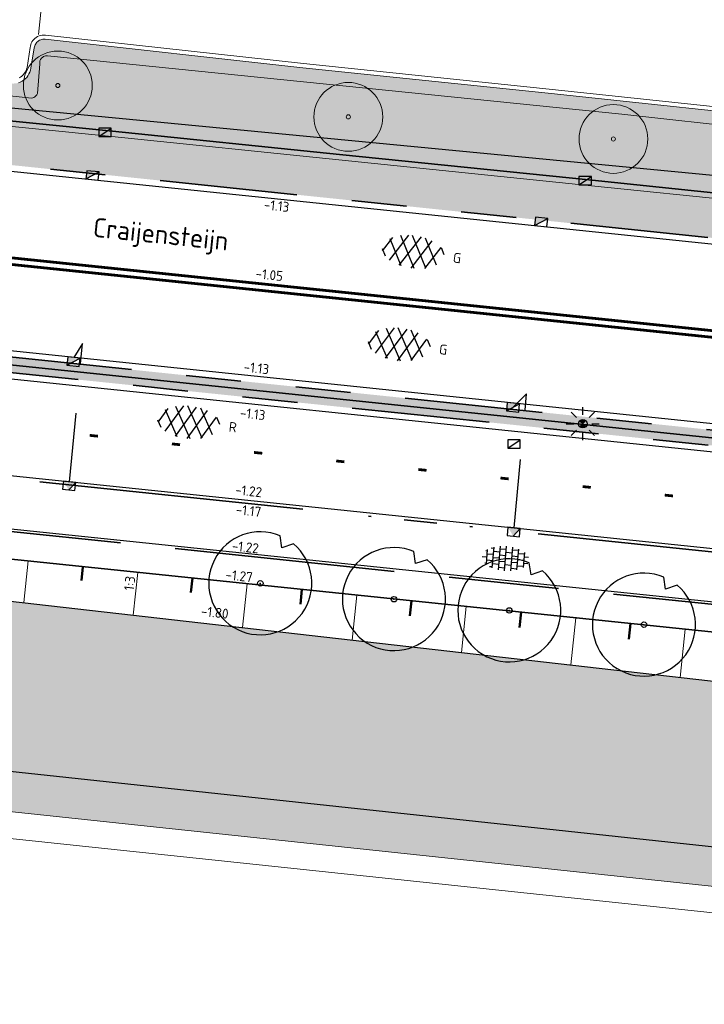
# Model space of a CAD drawing. Header units: metres. Extents: x -1 to 222837, y -2 to 853657.
# Tile 161 of 256: x 111049 to 111074, y 426785 to 426821. Entities that reach past the tile are written whole.
import ezdxf
from ezdxf.enums import TextEntityAlignment as Align

# ---------------------------------------------------------------- set-up
doc = ezdxf.new("R2010")
doc.units = ezdxf.units.M
doc.header["$XCLIPFRAME"] = 0
for name, pattern in [('RI-HWA_KOLKAANSLUITING', [4.3, 2.5, -1.8]), ('VH-AMSTELBAND', [30, 16, -4, 0, -2, 2, -2, 0, -4]), ('VH-OPSLUITBAND_100X200', [16, 8, -2, 4, -2]), ('VH-TROTTOIRBAND_130-150', [15, 5, -2, 2, -2, 2, -2])]:
    doc.linetypes.add(name, pattern=pattern)
doc.layers.add('A- Bestaand water', color=7, linetype='Continuous', true_color=0x5cadff)
for name, color, linetype, lineweight in [('A-TXT-T35', 3, 'Continuous', 35), ('B-ALG', 8, 'Continuous', 5), ('B-ALG_BEstaand asfalt', 8, 'Continuous', 5), ('B-GRN-BOOM', 74, 'Continuous', 15), ('B-GRS-WERKGRENS', 4, 'WERKGRENS', 25), ('B-GV-GR-BOOM-S', 95, 'Continuous', 13), ('B-OI-RI-GWA_KOLK-S', 30, 'Continuous', 30), ('B-WE-IE-TERREINAFSCHEIDING_KUNSTMATIG_HEKWERK-G', 22, 'IE-TERREINAFSCHEIDING-KUNSTMATIG', 13), ('N-GRN-BOOM', 70, 'Continuous', 25), ('N-GRN-BOOM @ 1', 70, 'Continuous', 25), ('N-WE-GR-BOS-A', 42, 'Continuous', 18), ('N-WE-GR-GROENVOORZIENING-G', 80, 'Continuous', 35), ('N-WE-GR-HAAG-G', 90, 'GR-HAAG1', 35), ('N-WE-GW-BERM-G', 90, 'Continuous', 35), ('N-WE-GW-TALUDARCERING_KORT-G', 90, 'Continuous', 50), ('N-WE-GW-TALUDARCERING_LANG-G', 90, 'Continuous', 18), ('N-WE-RI-HWA_KOLK-S', 150, 'Continuous', 25), ('N-WE-VH-KANTOPSLUITING_OPSLUITBAND_100X200-G VOETPAD', 150, 'VH-OPSLUITBAND_100X200', 35), ('N-WE-VH-KANTOPSLUITING_RWSBAND-G', 210, 'VH-TROTTOIRBAND_130-150', 35), ('N-WE-VH-KANTOPSLUITING_VOORKANT OB 100X200', 7, 'Continuous', 25), ('N-WE-VH-KANTOPSLUITING_VOORKANT RIJWIELPADBAND', 7, 'Continuous', 25), ('N-WE-VH-KANTOPSLUITING_VOORKANT RWS-BAND', 7, 'Continuous', 25), ('N-WE-VH-Trottoirband 150x170', 60, 'VH-AMSTELBAND', 35), ('N-WE-VH-VERHARDING_ASFALT-S', 7, 'Continuous', 25), ('N-WE-VH-VERHARDING_TEGEL-S', 7, 'Continuous', 25), ('N-WE-VW-MARKERING_LANGS_STREEP-G', 7, 'Continuous', 35), ('N-WTR-DAMWAND', 140, 'DAMWAND', 25), ('SLD-n-wm_wegmarkering', 7, 'Continuous', 25), ('X-XX-AL-HOOGTELABEL-T25', 7, 'Continuous', 25)]:
    doc.layers.add(name, color=color, linetype=linetype, lineweight=lineweight)
for name, color, linetype in [('Bestaande haag', 102, 'Continuous'), ('STEDIN BOVENGRONDS', 7, 'Continuous'), ('X-REF', 7, 'Continuous')]:
    doc.layers.add(name, color=color, linetype=linetype)
doc.layers.add('N-WE-RI-HWA_KOLKAANSLUITING-G', color=7, linetype='RI-HWA_KOLKAANSLUITING', lineweight=25, true_color=0x0078f0)
doc.styles.add('NLCS-ISO', font='NLCS-ISO.ttf')
doc.styles.add('NLCS-ISO-M1000-T25', font='NLCS-ISO.ttf')
doc.styles.add('NLCS-ISO-M200-T25', font='NLCS-ISO.ttf', dxfattribs={"height": 0.5})
doc.linetypes.add('DAMWAND', pattern='A,2.2,-1,[132,ltypeshp.shx,S=0.5,R=0,X=-1,Y=0],3.2', length=6.4)
doc.linetypes.add('GR-HAAG1', pattern='A,6,[176,NLCS.shx,S=0.125,R=0,X=0,Y=0],-2', length=8)
doc.linetypes.add('IE-TERREINAFSCHEIDING-KUNSTMATIG', pattern='A,4,[82,NLCS.shx,S=0.75,R=90,X=0,Y=0],4,-2', length=10)
doc.linetypes.add('WERKGRENS', pattern='A,2.5,-1,[133,ltypeshp.shx,S=1,R=0,X=-1,Y=0],-1,2.5', length=7)
picture_1 = doc.add_image_def('image1.ecw', size_in_pixel=(400001, 250001))
picture_2 = doc.add_image_def('image2.ecw', size_in_pixel=(120000, 80000))

# ---------------------------------------------------------------- blocks, each defined once
blk = doc.blocks.new('SVH-TEGEL_300X300_DUN_HALFST-SO')
for p, q in [((-3, -2.52), (-3, 2.52)), ((-1.5, -2.87), (-1.5, 2.87)), ((0, -2.97), (0, 2.97)), ((1.5, -2.87), (1.5, 2.87)), ((3, -2.52), (3, 2.52)), ((-5.66, 0), (-4.5, 0)), ((-4.89, 1.5), (-4.5, 1.5)), ((-4.5, -1.8), (-4.5, 1.8)), ((-4.5, 0.75), (-3, 0.75)), ((-3.7, 2.25), (-3, 2.25)), ((-3, 1.5), (-1.5, 1.5)), ((-3, 0), (-1.5, 0)), ((-1.5, 2.25), (0, 2.25)), ((-1.5, 0.75), (0, 0.75)), ((0, 1.5), (1.5, 1.5)), ((0, 0), (1.5, 0)), ((1.5, 2.25), (3, 2.25)), ((1.5, 0.75), (3, 0.75)), ((3, 1.5), (4.5, 1.5)), ((3, 0), (4.5, 0)), ((4.5, -1.8), (4.5, 1.8)), ((4.5, 0.75), (5.48, 0.75)), ((-4.89, -1.5), (-4.5, -1.5)), ((-4.5, -0.75), (-3, -0.75)), ((-3.7, -2.25), (-3, -2.25)), ((-3, -1.5), (-1.5, -1.5)), ((-1.5, -0.75), (0, -0.75)), ((-1.5, -2.25), (0, -2.25)), ((0, -1.5), (1.5, -1.5)), ((1.5, -0.75), (3, -0.75)), ((1.5, -2.25), (3, -2.25)), ((3, -1.5), (4.5, -1.5)), ((4.5, -0.75), (5.48, -0.75))]:
    blk.add_line(p, q)
at = {"style": 'NLCS-ISO'}
blk.add_attdef('FORMAAT', text='', height=1.8, dxfattribs=at).set_placement((-5.76, 0), align=Align.MIDDLE_RIGHT)
blk.add_attdef('KLEUR', text='', height=1.8, dxfattribs=at).set_placement((5.58, 0), align=Align.MIDDLE_LEFT)
at = {"style": 'NLCS-ISO', "flags": 1}
blk.add_attdef('FUNCTIE', text='', height=1.8, dxfattribs=at).set_placement((0.12, -3.58), align=Align.MIDDLE_CENTER)
blk = doc.blocks.new('SVH-ASFALT-SO')
at = {"ltscale": 0.1}
for p, q in [((-1.91, 0.69), (0.95, 5.64)), ((2.75, -0.22), (-0.47, 5.37)), ((0, 0), (3.27, 5.66)), ((4.87, 0.12), (1.65, 5.7)), ((6.7, 0.95), (4.04, 5.55)), ((-3.36, 2.17), (-1.83, 4.83)), ((0.36, -0.07), (-2.31, 4.55)), ((2.18, -0.23), (5.32, 5.22)), ((4.66, 0.07), (7.07, 4.25)), ((7.83, 2.99), (7.15, 4.18)), ((-2.72, 1.26), (-3.45, 2.54))]:
    blk.add_line(p, q, dxfattribs=at)
at = {"style": 'NLCS-ISO'}
blk.add_attdef('KLEUR', text='', height=1.8, dxfattribs=at).set_placement((9.49, 2.74), align=Align.MIDDLE_LEFT)
at = {"style": 'NLCS-ISO', "flags": 1}
blk.add_attdef('FUNCTIE', text='', height=1.8, dxfattribs=at).set_placement((0.12, -3.58), align=Align.MIDDLE_CENTER)
blk = doc.blocks.new('SGR-BOOM_01')
at = {"layer": 'B-GRN-BOOM'}
for radius in [2.5, 0.15]:
    blk.add_circle((0, 0), radius, dxfattribs=at)
blk = doc.blocks.new('30')
at = {"layer": 'SLD-n-wm_wegmarkering'}
blk.add_solid([(-0.15, -0.05), (-0.15, 0.05), (0.15, -0.05), (0.15, 0.05)], dxfattribs=at)
blk = doc.blocks.new('*U338')
at = {"layer": 'SLD-n-wm_wegmarkering'}
blk.add_blockref('30', (0.15, 0), dxfattribs=at)
blk = doc.blocks.new('*U339')
at = {"layer": 'SLD-n-wm_wegmarkering', "color": 0, "linetype": 'ByBlock', "lineweight": -2, "transparency": 16777216, "rotation": 354.068021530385}
for p in [(111051.462, 426806.004), (111054.446, 426805.694), (111057.43, 426805.384), (111060.414, 426805.074), (111063.398, 426804.764), (111066.382, 426804.454), (111069.366, 426804.144), (111072.35, 426803.834)]:
    blk.add_blockref('*U338', p, dxfattribs=at)
blk = doc.blocks.new('B-SRI-KOLK_TROTTOIR-SO')
at = {"color": 0}
blk.add_line((-1.125, 0), (1.125, 1.5), dxfattribs=at)
blk.add_3dface([(-1.125, 0), (1.125, 0), (1.125, 1.5), (-1.125, 1.5)], dxfattribs=at)
blk = doc.blocks.new('N-SRI-KOLK_TROTTOIR-SO')
blk.add_hatch(color=256).paths.add_polyline_path([(1.125, 1.5), (-1.125, 1.5), (-1.125, 0)])
blk.add_line((-1.125, 0), (1.125, 1.5))
at = {"flags": 128}
blk.add_lwpolyline([(-1.125, 0), (1.125, 0), (1.125, 1.5), (-1.125, 1.5)], close=True, dxfattribs=at)
blk = doc.blocks.new('TK in rijwielpadband')
at = {"layer": 'N-WE-RI-HWA_KOLK-S'}
blk.add_hatch(color=256, dxfattribs=at).paths.add_polyline_path([(2.25, 1.5), (0, 1.5), (1.125, 0)])
blk.add_line((1.125, 0), (2.25, 1.5), dxfattribs=at)
at = {"layer": 'N-WE-RI-HWA_KOLK-S', "flags": 128}
blk.add_lwpolyline([(0, 0), (2.25, 0), (2.25, 1.5), (0, 1.5)], close=True, dxfattribs=at)
blk = doc.blocks.new('Lichtmast hergebruik')
h = blk.add_hatch(color=256)
h.dxf.hatch_style = 1
h.paths.add_polyline_path([(-0.58, 0.5), (0, 0), (0.5, 0.58, 0.414214)])
h = blk.add_hatch(color=256)
h.dxf.hatch_style = 1
h.paths.add_polyline_path([(0.58, -0.5), (0, 0), (-0.5, -0.58, 0.414214)])
for p, q in [((-2.12, 2.12), (-1.15, 1.15)), ((0, 1.62), (0, 3)), ((1.15, 1.15), (2.12, 2.12)), ((-3, 0), (-1.62, 0)), ((-2.12, -2.12), (-1.15, -1.15)), ((0, -3), (0, -1.62)), ((1.15, -1.15), (2.12, -2.12)), ((1.62, 0), (3, 0))]:
    blk.add_line(p, q)
at = {"flags": 128}
for points in [[(-0.58, 0.5), (0.58, -0.5)], [(-0.5, -0.58), (0.5, 0.58)]]:
    blk.add_lwpolyline(points, dxfattribs=at)
blk.add_circle((0, 0), 0.77)
at = {"style": 'NLCS-ISO'}
blk.add_attdef('TYPE', text='', height=1.8, dxfattribs=at).set_placement((0, 3), align=Align.BOTTOM_CENTER)
blk = doc.blocks.new('*U2079')
at = {"flags": 128}
blk.add_lwpolyline([(4.82, 5.74), (3.15, 5.17), (2.89, 6.92, 13.158116)], format="xyb", close=True, dxfattribs=at)
blk.add_circle((0, 0), 0.4)
blk.add_point((0, 0))
blk = doc.blocks.new('*U2714')
at = {"layer": 'N-GRN-BOOM @ 1', "xscale": 0.25, "yscale": 0.25, "zscale": 0.25}
blk.add_blockref('*U2079', (111057.658, 426800.628), dxfattribs=at)
blk = doc.blocks.new('*U2715')
at = {"layer": 'N-GRN-BOOM @ 1', "xscale": 0.25, "yscale": 0.25, "zscale": 0.25}
blk.add_blockref('*U2079', (111062.513, 426800.053), dxfattribs=at)
blk = doc.blocks.new('*U2716')
at = {"layer": 'N-GRN-BOOM @ 1', "xscale": 0.25, "yscale": 0.25, "zscale": 0.25}
blk.add_blockref('*U2079', (111066.704, 426799.645), dxfattribs=at)
blk = doc.blocks.new('*U2717')
at = {"layer": 'N-GRN-BOOM @ 1', "xscale": 0.25, "yscale": 0.25, "zscale": 0.25}
blk.add_blockref('*U2079', (111071.594, 426799.127), dxfattribs=at)

msp = doc.modelspace()

# ---------------------------------------------------------------- hatches: boundary and pattern name
at = {"layer": 'A- Bestaand water', "transparency": 33554559}
h = msp.add_hatch(color=256, dxfattribs=at)
edge = h.paths.add_edge_path()
edge.add_arc((111020.0657, 426841.5353), 40.1438, 255.29873, 272.3091)
edge.add_arc((111021.3241, 426819.4406), 18.02, 271.14156, 275.37795)
edge.add_line((111023.013, 426801.4999), (111026.7435, 426801.8511))
edge.add_arc((111030.6781, 426760.0559), 41.98, 93.76434, 95.37795, ccw=False)
edge.add_arc((111028.8398, 426787.9955), 13.98, 84.06802, 93.76434, ccw=False)
edge.add_line((111030.2846, 426801.9006), (111036.0882, 426801.2976))
edge.add_line((111036.0882, 426801.2976), (111046.9715, 426800.1668))
edge.add_line((111046.9715, 426800.1668), (111076.8882, 426796.7578))
edge.add_line((111076.8882, 426796.7578), (111076.8881, 426796.7567))
edge.add_line((111076.8881, 426796.7567), (111081.8747, 426796.2386))
edge.add_arc((111075.2419, 426732.4022), 64.18, 76.898231, 84.068022, ccw=False)
edge.add_arc((111076.7153, 426738.733), 57.68, 64.346362, 76.898231, ccw=False)
edge.add_line((111101.6867, 426790.7274), (111103.0434, 426790.0564))
edge.add_arc((111097.8688, 426779.5872), 11.6782, 43.70064, 63.69829, ccw=False)
edge.add_line((111106.3117, 426787.6556), (111107.1883, 426786.7383))
edge.add_arc((111124.7104, 426800.949), 22.5604, 219.04263, 221.50017)
edge.add_line((111107.8137, 426786), (111104.969, 426786.324))
edge.add_line((111104.969, 426786.324), (111103.361, 426786.502))
edge.add_line((111103.361, 426786.502), (111084.8528, 426788.4754))
edge.add_line((111084.8528, 426788.4754), (110987.746, 426798.804))
edge.add_line((110987.746, 426798.804), (110979.735, 426799.651))
edge.add_line((110979.735, 426799.651), (110974.0208, 426800.3153))
edge.add_arc((110995.2284, 426759.3156), 46.16, 94.97, 117.35081, ccw=False)
edge.add_arc((110995.2284, 426759.3156), 46.16, 89.88631, 94.97, ccw=False)
edge.add_arc((110993.4755, 426753.3481), 52.16, 78.35458, 87.97353, ccw=False)
edge.add_arc((111448.3256, 428290.7392), 1551.2973, 253.3563015, 253.5591269)
edge.add_arc((111014.4254, 426820.7064), 18.5661, 253.87371, 255.82256)
at = {"layer": 'Bestaande haag', "transparency": 33554508}
h = msp.add_hatch(dxfattribs=at)
h.set_pattern_fill('AGW-GROND_ZAVEL', color=256, scale=0.7, style=0, pattern_type=2)
h.set_pattern_definition([(0, (111132.6395, 426799.56666), (0.28, 0.14), [0.28, -0.28])])
h.paths.add_polyline_path([(111068.111, 426818.433), (111059.206, 426819.351), (111049.846, 426820.394), (111049.8039, 426820.3956), (111049.7619, 426820.3924), (111049.7206, 426820.3845), (111049.6804, 426820.3719), (111049.6419, 426820.3548), (111049.6056, 426820.3334), (111049.572, 426820.308), (111049.5445, 426820.2821), (111049.5198, 426820.2536), (111049.4982, 426820.2227), (111049.4798, 426820.1897), (111049.4649, 426820.155), (111049.4536, 426820.119), (111049.446, 426820.082), (111049.318, 426819.345), (111049.3053, 426819.2712), (111049.2839, 426819.1993), (111049.2542, 426819.1305), (111049.2166, 426819.0657), (111049.1716, 426819.0058), (111049.1198, 426818.9517), (111049.062, 426818.904), (111049.0031, 426818.8659), (111048.9404, 426818.8345), (111048.8746, 426818.8102), (111048.8065, 426818.7934), (111048.737, 426818.7841), (111048.6669, 426818.7827), (111048.597, 426818.789), (111046.84, 426818.945), (111039.97, 426819.69), (111034.94, 426820.2131), (111034.9085, 426819.9113), (111034.8631, 426819.4763), (111034.81, 426818.9752), (111035.1262, 426818.9), (111035.2484, 426818.8559), (111035.3573, 426818.8223), (111035.4672, 426818.7939), (111035.5987, 426818.7669), (111035.731, 426818.7471), (111035.8707, 426818.734), (111044.2023, 426817.864), (111052.2831, 426817.056), (111060.5354, 426816.21), (111069.7114, 426815.268), (111075.1664, 426814.708), (111080.6733, 426814.141), (111080.7925, 426814.1289), (111080.9092, 426814.1207), (111081.0259, 426814.116), (111081.1603, 426814.1148), (111081.2945, 426814.1183), (111081.4349, 426814.1268), (111083.9152, 426814.2029), (111085.9262, 426814.2777), (111086.4664, 426814.3269), (111086.919, 426814.342), (111086.925, 426814.277), (111097.735, 426815.26), (111097.9106, 426815.2688), (111090.183, 426816.106), (111084.671, 426816.7), (111077.887, 426817.391)])
at = {"layer": 'N-WE-GR-BOS-A', "transparency": 33554559}
h = msp.add_hatch(dxfattribs=at)
h.set_pattern_fill('AGR-BOSPLANTSOEN', color=102, scale=0.2, style=0, pattern_type=2)
h.set_pattern_definition([(0, (-1e-10, -9e-10), (0.2, 0.2), [0.24, -0.16]), (90, (0.12, -0.08), (-0.8, 5e-17), [0.16, -0.24]), (90, (0.32, 0.12), (-0.8, 5e-17), [0.16, -0.24]), (90, (0.52, -0.04), (-0.8, 5e-17), [0.08, -0.32]), (90, (0.72, 0.16), (-0.8, 5e-17), [0.08, -0.32])])
edge = h.paths.add_edge_path()
edge.add_line((111034.8102, 426818.9751), (111034.6322, 426817.2736))
edge.add_line((111034.6322, 426817.2736), (111088.0518, 426811.7231))
edge.add_line((111088.0518, 426811.7231), (111094.0134, 426811.2074))
edge.add_arc((111087.8225, 426788.8017), 23.2452, 67.61557, 74.55394, ccw=False)
edge.add_line((111096.6747, 426810.2954), (111097.8864, 426815.1716))
edge.add_line((111097.8864, 426815.1716), (111096.125, 426815.003))
edge.add_line((111096.125, 426815.003), (111094.867, 426814.954))
edge.add_line((111094.867, 426814.954), (111094.6542, 426814.9798))
edge.add_line((111094.6542, 426814.9798), (111086.925, 426814.277))
edge.add_line((111086.925, 426814.277), (111086.919, 426814.342))
edge.add_line((111086.919, 426814.342), (111086.4664, 426814.3269))
edge.add_line((111086.4664, 426814.3269), (111085.9262, 426814.2777))
edge.add_line((111085.9262, 426814.2777), (111083.9152, 426814.2029))
edge.add_line((111083.9152, 426814.2029), (111081.4349, 426814.1268))
edge.add_line((111081.4349, 426814.1268), (111081.2945, 426814.1183))
edge.add_line((111081.2945, 426814.1183), (111081.1603, 426814.1148))
edge.add_line((111081.1603, 426814.1148), (111081.0259, 426814.116))
edge.add_line((111081.0259, 426814.116), (111080.9092, 426814.1207))
edge.add_line((111080.9092, 426814.1207), (111080.7925, 426814.1289))
edge.add_line((111080.7925, 426814.1289), (111080.6733, 426814.141))
edge.add_line((111080.6733, 426814.141), (111075.1664, 426814.708))
edge.add_line((111075.1664, 426814.708), (111069.7114, 426815.268))
edge.add_line((111069.7114, 426815.268), (111060.5354, 426816.21))
edge.add_line((111060.5354, 426816.21), (111052.2831, 426817.056))
edge.add_line((111052.2831, 426817.056), (111044.2023, 426817.864))
edge.add_line((111044.2023, 426817.864), (111035.8707, 426818.734))
edge.add_line((111035.8707, 426818.734), (111035.731, 426818.7471))
edge.add_line((111035.731, 426818.7471), (111035.5987, 426818.7669))
edge.add_line((111035.5987, 426818.7669), (111035.4672, 426818.7939))
edge.add_line((111035.4672, 426818.7939), (111035.3573, 426818.8223))
edge.add_line((111035.3573, 426818.8223), (111035.2484, 426818.8559))
edge.add_line((111035.2484, 426818.8559), (111035.1262, 426818.9))
edge.add_line((111035.1262, 426818.9), (111034.8102, 426818.9751))
h = msp.add_hatch(dxfattribs=at)
h.set_pattern_fill('AGR-BOSPLANTSOEN', color=102, scale=0.2, style=0, pattern_type=2)
h.set_pattern_definition([(0, (-0.75, 0), (0.2, 0.2), [0.24, -0.16]), (90, (-0.63, -0.08), (-0.8, 5e-17), [0.16, -0.24]), (90, (-0.43, 0.12), (-0.8, 5e-17), [0.16, -0.24]), (90, (-0.23, -0.04), (-0.8, 5e-17), [0.08, -0.32]), (90, (-0.03, 0.16), (-0.8, 5e-17), [0.08, -0.32])])
h.paths.add_polyline_path([(111020.7353, 426811.7402), (111020.5512, 426809.9534, 0.3990899), (111020.8167, 426809.6738, 0.0364594), (111022.2407, 426809.7036), (111025.9712, 426810.0548, -0.0534087), (111031.1362, 426810.0965), (111036.0653, 426809.5843), (111082.7573, 426804.7328, -0.0312943), (111091.7261, 426803.2293, -0.0557092), (111105.5948, 426798.3238), (111106.8665, 426797.6925, -0.0911794), (111112.7213, 426793.3092), (111113.7836, 426792.1604), (111114.8651, 426793.5432, 0.0395051), (111105.7696, 426798.8614, 0.0554199), (111091.8531, 426803.7747, 0.0312943), (111082.8152, 426805.2898), (111036.1239, 426810.1413)])

# ---------------------------------------------------------------- linework, layer by layer
at = {"layer": 'B-ALG', "flags": 128}
msp.add_lwpolyline([(111049.601, 426820.5644), (111050.062, 426824.9643), (111099.436, 426819.791)], dxfattribs=at)
at = {"layer": 'B-ALG'}
for points in [[(111048.8746, 426818.8102), (111048.9404, 426818.8345), (111049.0031, 426818.8659), (111049.062, 426818.904), (111049.1198, 426818.9517), (111049.1716, 426819.0058), (111049.2166, 426819.0657), (111049.2542, 426819.1305), (111049.2839, 426819.1993), (111049.3053, 426819.2712), (111049.318, 426819.345), (111049.446, 426820.082), (111049.4536, 426820.119), (111049.4649, 426820.155), (111049.4798, 426820.1897), (111049.4982, 426820.2227), (111049.5198, 426820.2536), (111049.5445, 426820.2821), (111049.572, 426820.308), (111049.6056, 426820.3334), (111049.6419, 426820.3548), (111049.6804, 426820.3719), (111049.7206, 426820.3845), (111049.7619, 426820.3924), (111049.8039, 426820.3956), (111049.846, 426820.394), (111059.206, 426819.351), (111068.111, 426818.433), (111077.887, 426817.391)], [(111048.8984, 426818.9899), (111048.943, 426819.015), (111048.9945, 426819.0516), (111049.0413, 426819.094), (111049.0829, 426819.1416), (111049.1186, 426819.1938), (111049.1479, 426819.2497), (111049.1705, 426819.3087), (111049.186, 426819.37), (111049.296, 426820.088), (111049.3043, 426820.1428), (111049.3187, 426820.1963), (111049.3389, 426820.2479), (111049.3646, 426820.297), (111049.3957, 426820.3429), (111049.4316, 426820.3851), (111049.472, 426820.423), (111049.5185, 426820.4576), (111049.5686, 426820.4867), (111049.6218, 426820.5097), (111049.6773, 426820.5265), (111049.7343, 426820.5367), (111049.7921, 426820.5402), (111049.85, 426820.537), (111059.222, 426819.506), (111068.146, 426818.577), (111077.864, 426817.545)], [(110987.746, 426798.804), (111084.8528, 426788.4754), (111103.361, 426786.502), (111104.969, 426786.324), (111110, 426785.751), (111111.2971, 426785.5719), (111112.5411, 426785.1635), (111113.692, 426784.539), (111114.5938, 426783.8305), (111115.3732, 426782.9892), (111116.011, 426782.036), (111118.612, 426776.56), (111122.572, 426768.102), (111126.642, 426759.461), (111133.422, 426744.946), (111137.911, 426735.261), (111141.6133, 426727.4696)]]:
    msp.add_lwpolyline(points, dxfattribs=at)
at = {"layer": 'B-ALG_BEstaand asfalt', "flags": 128}
msp.add_lwpolyline([(111044.182, 426817.665), (111052.263, 426816.857), (111060.515, 426816.011), (111069.691, 426815.069), (111075.146, 426814.509)], dxfattribs=at)
at = {"layer": 'B-GRS-WERKGRENS', "flags": 128}
msp.add_lwpolyline([(110696.0424, 426984.6552), (110683.8611, 426993.0575), (110681.5434, 426989.648), (110647.8047, 426943.6556), (110640.0829, 426933.4366), (110631.1128, 426920.9005, 0.1052077), (110625.3199, 426903.2705), (110623.1195, 426903.1135), (110622.8302, 426899.1404), (110622.8257, 426889.069), (110624.314, 426881.9131), (110619.9478, 426879.8593), (110610.3848, 426873.2075), (110605.3942, 426863.2003), (110609.4478, 426861.4866), (110615.1856, 426858.5041), (110624.3283, 426850.7908), (110624.9802, 426851.6022), (110633.8741, 426844.4563), (110643.0504, 426836.1435), (110655.3674, 426823.3669), (110656.8702, 426821.845), (110655.5569, 426820.1319), (110651.9971, 426815.8251), (110661.0857, 426808.031), (110673.7143, 426797.8916), (110678.9933, 426800.935), (110682.0087, 426797.6368), (110681.3441, 426795.8887), (110682.3406, 426793.9995), (110688.6092, 426792.8127), (110694.4162, 426788.3905), (110707.3498, 426779.7534), (110715.9972, 426773.9651), (110732.7151, 426767.339), (110745.7247, 426763.2028), (110771.1914, 426758.373, 0.0609615), (110771.6742, 426758.3185), (110776.6174, 426758.3652, 0.2032449), (110778.0492, 426758.9882), (110779.3918, 426760.4028), (110780.9873, 426760.4434), (110817.1705, 426756.6066), (110816.6589, 426751.3461), (110815.9469, 426746.519), (110856.8361, 426742.5539), (110868.464, 426743.0015), (110903.6966, 426739.1644), (110904.3848, 426743.7349), (110908.755, 426743.0671), (110933.5332, 426740.8075), (110948.0408, 426738.8473), (110947.4256, 426740.8728), (110946.1413, 426744.2355), (110945.7955, 426745.6803), (110945.6322, 426748.1471), (110946.284, 426749.2657), (110950.55, 426751.1074), (110955.1425, 426754.8833), (110957.03, 426770.6443, -0.1858071), (110962.3439, 426783.753), (110989.6664, 426800.1273), (111094.2752, 426788.8928), (111096.9393, 426786.2536), (111113.387, 426770.3931), (111118.0944, 426765.9923), (111122.4936, 426760.6996), (111125.9314, 426762.8446), (111132.5526, 426748.3003), (111130.756, 426746.1019), (111135.8274, 426730.5828), (111138.6736, 426726.3465), (111145.5036, 426725.3036), (111154.9471, 426706.8249), (111165.7603, 426690.152), (111168.851, 426684.8194, -0.4623624), (111168.5963, 426684.1014), (111167.0071, 426683.4965, 0.420484), (111166.7216, 426682.8413), (111168.1987, 426679.1971, 0.4081062), (111168.8402, 426678.9177), (111171.0563, 426679.7624, -0.3865109), (111171.6824, 426679.5171), (111181.5181, 426659.6501, -0.0508334), (111182.4436, 426652.4704), (111182.0314, 426643.923, 0.1424738), (111183.8712, 426635.0932), (111183.4465, 426634.9245, 0.4355486), (111183.181, 426634.2421), (111186.4656, 426627.4501, 0.391009), (111187.0968, 426627.2017), (111187.7695, 426627.4631, -0.6217047), (111188.6778, 426626.8695), (111191.3536, 426623.2086), (111193.4941, 426621.7053, 0.0312453), (111201.9852, 426616.7325), (111203.0999, 426614.7511), (111204.682, 426609.1244), (111214.9386, 426601.3343), (111217.1204, 426598.7395), (111225.8995, 426589.0359), (111234.1322, 426582.7269), (111239.4891, 426579.6722), (111245.6835, 426577.3486), (111253.4749, 426571.9169), (111263.6, 426564.0526), (111282.5854, 426548.9024), (111301.6692, 426532.7467, 0.3053725), (111302.2245, 426532.6856), (111306.0353, 426534.6841, -0.2980823), (111306.5802, 426534.6315), (111324.4609, 426520.2968), (111328.5947, 426517.3176), (111334.5617, 426512.1897), (111347.6676, 426496.9046), (111348.8032, 426495.5161), (111350.8304, 426490.6816), (111350.3674, 426489.5288), (111350.1567, 426488.113), (111358.3017, 426484.7489), (111354.8474, 426480.6644), (111368.3123, 426468.1831), (111377.3553, 426476.996, 0.1363374), (111383.9435, 426482.7516), (111385.2075, 426486.335, 0.1290898), (111392.5323, 426491.085), (111402.9598, 426500.6813), (111414.8163, 426512.1936), (111417.8476, 426515.9853), (111419.2589, 426514.9338), (111421.3759, 426518.0123), (111420.2224, 426518.9196), (111422.81, 426522.1924), (111426.863, 426530.0682, 0.0350706), (111434.8335, 426544.8206), (111439.2413, 426554.0134, -0.0523081), (111448.8827, 426568.1194, -0.040521), (111456.7487, 426576.4924, -0.0466952), (111473.4248, 426590.6198), (111485.5951, 426597.7662, -0.0126767), (111492.9285, 426600.958), (111508.0649, 426606.5204, 0.4105065), (111508.3639, 426607.1562), (111505.5678, 426615.0734, 0.4168207), (111504.9257, 426615.3769, 0.0905865), (111453.5553, 426585.3427, 0.0753554), (111438.7111, 426569.8858), (111431.5958, 426575.2906), (111449.9864, 426597.6332, -0.0167918), (111466.0879, 426610.5482, -0.0557367), (111491.1449, 426625.909), (111496.7623, 426628.282), (111500.0134, 426627.408), (111496.8382, 426635.2441, 0.4365131), (111496.1526, 426635.5043), (111483.8851, 426629.4186), (111469.1011, 426620.6492), (111459.7603, 426613.6987), (111449.6345, 426605.6254), (111441.1156, 426596.9369), (111429.1984, 426582.1603), (111431.0516, 426580.4575), (111406.3855, 426549.5491), (111397.0353, 426537.6586), (111395.2825, 426538.9636), (111392.9955, 426535.9501), (111394.7182, 426534.652), (111385.0563, 426522.0908), (111383.9989, 426523.6376), (111382.3412, 426528.1461), (111377.4375, 426522.2271), (111374.2352, 426518.6692), (111371.5931, 426517.349), (111368.7588, 426516.8835, -0.1652702), (111368.4414, 426516.9363), (111351.2649, 426526.1508), (111324.3951, 426546.666, -0.3657024), (111324.2558, 426547.2959), (111327.3573, 426553.7283), (111318.6307, 426557.5297), (111316.993, 426553.8053, -0.292044), (111316.5453, 426553.5067), (111315.0912, 426553.4777, -0.1776704), (111314.7655, 426553.5899), (111310.1408, 426557.3558), (111311.2887, 426558.5858), (111304.2587, 426562.7405), (111301.5045, 426560.4492), (111295.9509, 426564.4743), (111281.0543, 426575.6912), (111258.9288, 426592.957), (111249.3591, 426601.8548, -0.343865), (111248.8513, 426603.8594), (111251.0811, 426609.1697), (111244.5637, 426612.1342), (111243.3013, 426609.3809, -0.38751), (111240.247, 426608.7097), (111235.9586, 426611.3734), (111222.8523, 426621.7349, -0.1019607), (111210.3565, 426637.5663), (111200.0165, 426658.1073), (111201.4139, 426658.6408), (111199.3001, 426663.2598), (111197.9906, 426662.7333), (111191.4076, 426676.6319), (111174.4849, 426716.3816), (111175.4097, 426716.7231), (111171.0205, 426729.4174), (111175.0412, 426731.185), (111170.1325, 426742.3426), (111166.2238, 426740.4392, -0.410464), (111165.5682, 426740.6918), (111138.6135, 426800.3934), (111133.3697, 426808.996), (111125.2446, 426812.7715), (111122.0804, 426814.7113), (111120.4075, 426811.7274), (111112.4651, 426815.0539), (111113.977, 426818.0228), (111102.5934, 426823.5257), (111102.2145, 426825.6444), (111101.5386, 426826.104), (111098.4509, 426820.0386), (111098.1228, 426816.7559, -0.4783147), (111097.1304, 426815.9869), (111079.7528, 426814.8965), (111037.4827, 426818.9619), (111036.1483, 426820.676), (111025.3219, 426821.8651, -0.5882687), (111024.7204, 426822.5699), (111025.1154, 426826.7463), (111011.1397, 426828.3732), (111010.5098, 426823.377), (110975.0569, 426827.1641, -0.4227405), (110973.7842, 426826.145), (110972.2564, 426826.4378), (110959.5596, 426833.3734), (110958.1603, 426830.409), (110957.3954, 426829.099), (110954.2397, 426830.6759, 0.4177603), (110954.0263, 426831.7812), (110953.0451, 426832.2923), (110947.7288, 426821.8867, 0.3948319), (110948.0794, 426820.5624), (110946.5009, 426817.2404, 0.3462481), (110946.8876, 426815.8708), (110948.0794, 426815.2823), (110932.6313, 426785.3128), (110928.0532, 426787.6811), (110926.0816, 426783.9946), (110917.98, 426788.1352), (110915.9109, 426784.42), (110924.7467, 426780.0296), (110923.0733, 426776.8554, -0.3567778), (110920.2972, 426775.4672), (110916.1875, 426776.0072), (110915.9141, 426771.5714), (110913.7365, 426768.8555), (110905.8767, 426769.8295), (110900.4014, 426769.4949), (110863.1263, 426773.5086), (110863.2476, 426775.3474), (110848.047, 426776.8987), (110848.3121, 426779.5808), (110834.4844, 426781.2506), (110832.1514, 426778.2107), (110815.8574, 426780.0038), (110815.8584, 426779.1503), (110801.2397, 426780.3392), (110782.6093, 426782.222), (110759.4143, 426784.7077), (110754.5988, 426785.9779), (110742.745, 426787.1149, -0.0827147), (110722.469, 426795.3305), (110715.9744, 426799.6762), (110697.6211, 426814.5447), (110698.7305, 426815.8539), (110693.1992, 426820.2996), (110694.4011, 426821.1956), (110690.4312, 426824.4068), (110689.2759, 426823.1938), (110680.9801, 426829.6825), (110667.8024, 426840.4947), (110648.298, 426856.8491), (110644.9707, 426860.4465), (110640.9767, 426865.7977, -0.1510224), (110633.0251, 426899.4367), (110633.3008, 426902.589), (110632.0835, 426902.7381, -0.0338708), (110634.6762, 426913.6872, -0.0642324), (110643.7421, 426928.4733), (110681.0035, 426978.4881), (110692.6868, 426980.9045)], format="xyb", close=True, dxfattribs=at)
at = {"layer": 'B-WE-IE-TERREINAFSCHEIDING_KUNSTMATIG_HEKWERK-G', "flags": 128}
msp.add_lwpolyline([(111034.8902, 426819.7395), (111040.073, 426819.249), (111044.628, 426818.761), (111049.35, 426818.256), (111049.3893, 426818.2658), (111049.4269, 426818.2809), (111049.462, 426818.301), (111049.5045, 426818.3355), (111049.54, 426818.3773), (111049.567, 426818.425), (111049.645, 426819.493), (111049.6439, 426819.5496), (111049.6551, 426819.6052), (111049.6779, 426819.657), (111049.7114, 426819.7026), (111049.754, 426819.74), (111049.7858, 426819.7591), (111049.8201, 426819.7735), (111049.856, 426819.7829), (111049.8929, 426819.7871), (111049.93, 426819.786), (111070.793, 426817.67), (111090.017, 426815.543)], dxfattribs=at)
at = {"layer": 'B-WE-IE-TERREINAFSCHEIDING_KUNSTMATIG_HEKWERK-G', "elevation": -1.847, "flags": 128}
msp.add_lwpolyline([(110985.2307, 426798.0571), (111099.4128, 426785.9923)], dxfattribs=at)
at = {"layer": 'N-WE-GR-GROENVOORZIENING-G', "flags": 128}
msp.add_lwpolyline([(111044.2023, 426817.864), (111052.2831, 426817.056), (111060.5354, 426816.21), (111069.7114, 426815.268), (111075.1664, 426814.708), (111080.6733, 426814.141), (111080.7925, 426814.1289), (111080.9092, 426814.1207), (111081.0259, 426814.116), (111081.1603, 426814.1148), (111081.2945, 426814.1183), (111081.4349, 426814.1268), (111083.9152, 426814.2029), (111085.9262, 426814.2777), (111086.4664, 426814.3269), (111086.919, 426814.342), (111086.925, 426814.277), (111097.735, 426815.26), (111097.9106, 426815.2688)], dxfattribs=at)
at = {"layer": 'N-WE-GR-HAAG-G', "flags": 128}
msp.add_lwpolyline([(111105.0268, 426798.9054, 0.0528257), (111091.7896, 426803.502, 0.0312943), (111082.7862, 426805.0113), (111036.095, 426809.8628), (111032.9647, 426810.188)], format="xyb", dxfattribs=at)
at = {"layer": 'N-WE-GW-BERM-G', "flags": 128}
msp.add_lwpolyline([(111008.9907, 426804.5281, 0.0973574), (111023.5842, 426803.0603), (111026.6029, 426803.3445, -0.0070408), (111027.8235, 426803.4421, -0.0423334), (111030.4396, 426803.3926), (111036.2432, 426802.7896), (111077.1789, 426798.5362), (111082.0607, 426798.0289, -0.0312943), (111090.1983, 426796.6647, -0.0548669), (111102.4754, 426792.3454), (111103.8464, 426791.6673, -0.0873621), (111107.6132, 426788.8989), (111108.5669, 426787.9009, 0.0360859), (111112.469, 426784.3669), (111113.4682, 426783.5854), (111115.1894, 426782.2391, -0.0049809), (111118.4892, 426779.6046), (111119.7459, 426778.6446), (111120.1465, 426778.3592, -0.0934977), (111128.7466, 426769.4086, -0.0362088), (111132.921, 426761.8857), (111135.0649, 426757.2623, -0.0249223), (111136.3157, 426754.1701)], format="xyb", dxfattribs=at)
at = {"layer": 'N-WE-GW-TALUDARCERING_KORT-G'}
for p, q in [((111051.162, 426800.7282), (111051.2146, 426801.234)), ((111055.1391, 426800.3018), (111055.193, 426800.8206)), ((111059.1161, 426799.8754), (111059.1714, 426800.4072)), ((111063.0931, 426799.449), (111063.1497, 426799.9939)), ((111067.0702, 426799.0226), (111067.1281, 426799.5805)), ((111071.0472, 426798.5962), (111071.1065, 426799.1671))]:
    msp.add_line(p, q, dxfattribs=at)
at = {"layer": 'N-WE-GW-TALUDARCERING_LANG-G'}
for p, q in [((111049.0682, 426799.9279), (111049.2254, 426801.4407)), ((111053.0425, 426799.475), (111053.2038, 426801.0273)), ((111057.0168, 426799.0221), (111057.1822, 426800.6139)), ((111060.9911, 426798.5692), (111061.1606, 426800.2006)), ((111064.9653, 426798.1164), (111065.1389, 426799.7872)), ((111068.9396, 426797.6635), (111069.1173, 426799.3738)), ((111072.9139, 426797.2106), (111073.0957, 426798.9604))]:
    msp.add_line(p, q, dxfattribs=at)
at = {"layer": 'N-WE-RI-HWA_KOLKAANSLUITING-G', "flags": 128}
for points in [[(111050.7327, 426804.3203), (111051.2007, 426809.3415), (111050.8876, 426808.8284)], [(111066.8778, 426802.6426), (111067.329, 426807.5167), (111066.8349, 426807.0206)]]:
    msp.add_lwpolyline(points, dxfattribs=at)
at = {"layer": 'N-WE-VH-KANTOPSLUITING_OPSLUITBAND_100X200-G VOETPAD', "flags": 128}
msp.add_lwpolyline([(110954.017, 426781.3754), (110956.0339, 426785.6554, -0.124258), (110966.4353, 426798.319, -0.1381634), (110991.0284, 426807.6133, -0.0223855), (110995.3634, 426807.7954, -0.0684551), (111009.9941, 426805.2635, 0.0027338), (111010.1632, 426805.216, 0.0908401), (111023.4539, 426804.0525), (111026.5092, 426804.3401, -0.0070408), (111027.7579, 426804.4399, -0.0423334), (111030.543, 426804.3872), (111036.3465, 426803.7842), (111082.1641, 426799.0236, -0.0312943), (111090.425, 426797.6387, -0.0548905), (111102.9136, 426793.2443), (111104.2898, 426792.5637, -0.0873621), (111108.3362, 426789.5898), (111109.2899, 426788.5918, 0.0360859), (111113.0852, 426785.1546), (111114.0843, 426784.373), (111115.7703, 426783.0542), (111119.6694, 426779.9535, 0.013242), (111120.326, 426779.4591), (111120.7266, 426779.1738, -0.0934977), (111129.5836, 426769.9558, -0.0362088), (111133.8282, 426762.3064), (111135.9722, 426757.683, -0.0249223), (111137.2603, 426754.4985), (111144.9884, 426732.2657, 0.0120121), (111145.7558, 426730.218), (111146.1249, 426729.3008, 0.0129063), (111146.443, 426728.5656), (111147.9195, 426725.3815), (111148.4665, 426724.2021), (111149.8895, 426721.1333), (111151.4124, 426717.8493), (111152.9309, 426714.5746, 0.0325354), (111159.4987, 426702.531), (111169.0215, 426687.486, -0.0325354), (111174.9022, 426676.7024), (111179.0899, 426667.6717), (111182.6916, 426659.9047, -0.104453), (111184.0329, 426654.0724), (111184.2625, 426641.2478, 0.104453), (111185.7002, 426634.9965), (111185.9077, 426634.5491)], format="xyb", dxfattribs=at)
at = {"layer": 'N-WE-VH-KANTOPSLUITING_RWSBAND-G', "flags": 128}
msp.add_lwpolyline([(111024.1772, 426818.3599), (111027.2948, 426818.036), (111088.0518, 426811.7231, -0.111454), (111118.1834, 426801.5527)], format="xyb", dxfattribs=at)
msp.add_lwpolyline([(111082.8152, 426805.2898), (111036.1239, 426810.1413), (111020.7353, 426811.7402), (111020.5512, 426809.9534, 0.3990899), (111020.8167, 426809.6738, 0.0364594), (111022.2407, 426809.7036), (111025.9712, 426810.0548, -0.0534087), (111031.1362, 426810.0965), (111036.0653, 426809.5843), (111082.7573, 426804.7328, -0.0312943), (111091.7261, 426803.2293, -0.0557132), (111105.5957, 426798.3234), (111106.8665, 426797.6925, -0.0911794), (111112.7213, 426793.3092), (111113.5442, 426792.4193, 0.4621214), (111114.0008, 426792.4381), (111114.8651, 426793.5432, 0.0395051), (111105.7696, 426798.8614, 0.0554199), (111091.8531, 426803.7747, 0.0312943)], format="xyb", close=True, dxfattribs=at)
at = {"layer": 'N-WE-VH-KANTOPSLUITING_VOORKANT OB 100X200', "flags": 128}
msp.add_lwpolyline([(111009.3098, 426805.5808, 0.0973574), (111023.4811, 426804.1555), (111026.4998, 426804.4396, -0.0070408), (111027.7513, 426804.5397, -0.0423334), (111030.5533, 426804.4867), (111036.3569, 426803.8837), (111082.1744, 426799.123, -0.0312943), (111090.4476, 426797.7361, -0.0550161), (111102.9843, 426793.3213), (111104.3341, 426792.6533, -0.0873621), (111108.4085, 426789.6589), (111109.3622, 426788.6609, 0.0360859), (111113.1468, 426785.2334), (111114.1459, 426784.4518), (111115.8326, 426783.1325), (111119.7317, 426780.0317, 0.013242), (111120.384, 426779.5405), (111120.7846, 426779.2552, -0.0934977), (111129.6673, 426770.0105, -0.0362088), (111133.9189, 426762.3484), (111136.0629, 426757.725, -0.0249223), (111137.3547, 426754.5313)], format="xyb", dxfattribs=at)
at = {"layer": 'N-WE-VH-KANTOPSLUITING_VOORKANT RIJWIELPADBAND', "flags": 128}
msp.add_lwpolyline([(111009.8668, 426807.4182, 0.0973574), (111023.3011, 426806.067), (111026.3199, 426806.3512, -0.0070408), (111027.6252, 426806.4556, -0.0423334), (111030.7517, 426806.3964), (111036.5553, 426805.7934), (111082.3728, 426801.0328, -0.0312943), (111090.8829, 426799.6061, -0.0549838), (111103.8096, 426795.0549), (111105.1857, 426794.3742, -0.0873621), (111109.7965, 426790.9854), (111110.7503, 426789.9874, 0.0360859), (111114.3297, 426786.7457), (111115.3289, 426785.9641), (111117.0277, 426784.6352), (111120.9268, 426781.5344, 0.013242), (111121.4979, 426781.1044), (111121.8985, 426780.8191, -0.0934977), (111131.2744, 426771.0611, -0.0362088), (111135.6607, 426763.1562), (111137.8047, 426758.5328, -0.0249223), (111139.1683, 426755.1617)], format="xyb", dxfattribs=at)
at = {"layer": 'N-WE-VH-KANTOPSLUITING_VOORKANT RWS-BAND', "flags": 128}
msp.add_lwpolyline([(110847.5055, 426772.6313), (110900.5174, 426767.0487, 0.3169914), (110940.7621, 426789.5083, -0.3166094), (110997.0273, 426820.9597), (111007.4046, 426819.8815), (111027.4729, 426817.7963), (111088.029, 426811.5043, -0.1033162), (111116.0716, 426802.539, -0.0084798), (111118.167, 426801.3049, -0.0291658), (111124.3225, 426797.1573, -0.1114675), (111143.6689, 426772.0344), (111148.6442, 426761.3052), (111155.0361, 426750.4923), (111159.5907, 426740.6704), (111167.1636, 426724.3397), (111170.9843, 426716.1004), (111194.9636, 426664.3897), (111198.9736, 426655.7422), (111206.8489, 426638.7594, 0.0606981), (111213.6256, 426627.8404, 0.0298473), (111217.9876, 426622.4097, 0.0606981), (111227.1879, 426613.4374), (111238.6806, 426604.6715)], format="xyb", dxfattribs=at)
msp.add_lwpolyline([(111025.9918, 426809.8358, -0.0070408), (111027.3955, 426809.948, -0.0423334), (111031.1135, 426809.8777), (111036.3807, 426809.3304), (111082.7346, 426804.514, -0.0312943), (111091.6763, 426803.015, -0.0557053), (111105.4979, 426798.1263), (111106.7379, 426797.5111, -0.0873621), (111112.3269, 426793.4035), (111113.417, 426792.2629, 0.4571471), (111114.1723, 426792.3003), (111115.1815, 426793.5906, 0.0403744), (111105.8653, 426799.0594, 0.0554199), (111091.9029, 426803.989, 0.0312943), (111082.8379, 426805.5087), (111035.1623, 426810.4624), (111020.5393, 426811.9818), (111020.3339, 426810.0051, 0.4294155), (111020.8052, 426809.4541, 0.0364594), (111022.2614, 426809.4846)], format="xyb", close=True, dxfattribs=at)
at = {"layer": 'N-WE-VH-Trottoirband 150x170', "ltscale": 0.6, "flags": 128}
msp.add_lwpolyline([(110952.2983, 426782.1853), (110954.3152, 426786.4653, -0.124258), (110965.3068, 426799.8476, -0.1381634), (110990.8638, 426809.5061, -0.022536), (110995.399, 426809.6953, -0.0651472), (111009.832, 426807.3034, 0.0973574), (111023.3124, 426805.9475), (111026.3311, 426806.2317, -0.0070408), (111027.6331, 426806.3358, -0.0423334), (111030.7393, 426806.2771), (111036.5429, 426805.674), (111082.3604, 426800.9134, -0.0312943), (111090.8557, 426799.4892, -0.0549784), (111103.7564, 426794.9473), (111105.1324, 426794.2666, -0.0873621), (111109.7098, 426790.9025), (111110.6635, 426789.9045, 0.0360859), (111114.2558, 426786.6511), (111115.2549, 426785.8696), (111116.953, 426784.5413), (111120.8521, 426781.4405, 0.013242), (111121.4283, 426781.0066), (111121.8289, 426780.7213, -0.0934977), (111131.1739, 426770.9954, -0.0362088), (111135.5519, 426763.1057), (111137.6958, 426758.4823, -0.0249223), (111139.0549, 426755.1223), (111146.783, 426732.8896, 0.0120121), (111147.5184, 426730.9273), (111147.8875, 426730.0101, 0.0129063), (111148.1667, 426729.3649), (111149.6432, 426726.1808), (111150.1901, 426725.0014), (111151.6132, 426721.9327), (111153.1866, 426718.5397), (111154.6546, 426715.3739, 0.0085184), (111156.1942, 426712.1968)], format="xyb", dxfattribs=at)
at = {"layer": 'N-WE-VW-MARKERING_LANGS_STREEP-G', "const_width": 0.1, "flags": 128}
for points in [[(111026.503, 426814.5089), (111061.7026, 426810.8516), (111069.1159, 426810.0813), (111077.5483, 426809.2051), (111081.2793, 426808.8175)], [(111081.3041, 426809.0562), (111077.5731, 426809.4439), (111069.1407, 426810.32), (111061.7274, 426811.0903), (111026.5102, 426814.7495)]]:
    msp.add_lwpolyline(points, dxfattribs=at)
at = {"layer": 'N-WTR-DAMWAND', "flags": 128}
msp.add_lwpolyline([(110954.9154, 426771.8575), (110955.6912, 426778.7387, -0.082001), (110956.2253, 426780.6192), (110958.1326, 426784.6664, -0.124258), (110967.8131, 426796.4525, -0.1381634), (110991.2294, 426805.302, -0.0221854), (110995.32, 426805.4755, -0.0419952), (111004.0043, 426804.4344, 0.000885), (111009.2685, 426802.8708, 0.0866665), (111023.013, 426801.4999), (111026.7435, 426801.8511, -0.0070408), (111027.922, 426801.9453, -0.0423334), (111030.2846, 426801.9006), (111036.0882, 426801.2976), (111046.9715, 426800.1668), (111076.9929, 426796.7458), (111081.8747, 426796.2386, -0.0312943), (111089.7903, 426794.9116, -0.0548227), (111101.6867, 426790.7274), (111103.0485, 426790.0539, -0.0873621), (111106.3119, 426787.6553), (111107.1883, 426786.7383, 0.0628428), (111111.2676, 426782.831), (111112.2668, 426782.0494), (111113.988, 426780.7031, -0.0050172), (111117.2811, 426778.0736), (111118.588, 426777.0752, -0.0539134), (111126.6373, 426768.0298, -0.0362088), (111130.6348, 426760.8255), (111132.7788, 426756.2022, -0.0195201), (111133.709, 426753.9719), (111135.5646, 426750.0262), (111142.0886, 426731.2578, 0.0120121), (111142.9078, 426729.0719), (111143.2768, 426728.1547, 0.0126475), (111143.6498, 426727.2916), (111143.6998, 426727.1784)], format="xyb", dxfattribs=at)

# ---------------------------------------------------------------- block references
at = {"layer": 'B-GV-GR-BOOM-S', "xscale": 0.5, "yscale": 0.5, "zscale": 0.5}
for p in [(111050.303, 426818.71, -0.875), (111060.855, 426817.571, -0.945), (111070.485, 426816.77, -0.907)]:
    msp.add_blockref('SGR-BOOM_01', p, dxfattribs=at)
at = {"layer": 'B-OI-RI-GWA_KOLK-S', "xscale": 0.1999999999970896, "yscale": 0.1999999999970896, "zscale": 0.1999999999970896}
for p in [(111052.02, 426816.864, -1.33), (111052.02, 426816.864, -1.33), (111069.458, 426815.106, -1.286), (111069.458, 426815.106, -1.286), (111066.874, 426805.536, -1.195), (111066.874, 426805.536, -1.195)]:
    msp.add_blockref('B-SRI-KOLK_TROTTOIR-SO', p, dxfattribs=at)
at = {"layer": 'N-GRN-BOOM'}
for name in ['*U2714', '*U2715', '*U2716', '*U2717']:
    msp.add_blockref(name, (0, 0), dxfattribs=at)
at = {"layer": 'N-WE-RI-HWA_KOLK-S', "xscale": 0.2, "yscale": 0.2, "zscale": 0.2, "rotation": 354.0680217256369}
for p in [(111051.5443, 426815.2952), (111067.8462, 426813.6014), (111050.8566, 426808.53), (111066.8194, 426806.8714)]:
    msp.add_blockref('N-SRI-KOLK_TROTTOIR-SO', p, dxfattribs=at)
at = {"layer": 'N-WE-RI-HWA_KOLK-S', "color": 1, "xscale": 0.2, "yscale": 0.2, "zscale": 0.2, "rotation": 353.8091462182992}
for p in [(111050.4767, 426804.0463), (111066.6217, 426802.3686)]:
    msp.add_blockref('TK in rijwielpadband', p, dxfattribs=at)
at = {"layer": 'N-WE-VH-VERHARDING_ASFALT-S', "xscale": 0.2, "yscale": 0.2, "zscale": 0.2}
for p, rotation, values in [((111062.7066, 426812.1829), 352.1375672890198, {'KLEUR': 'G'}), ((111062.21, 426808.8119), 353.349081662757, {'KLEUR': 'G'}), ((111054.5725, 426805.9773), 353.831709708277, {'KLEUR': 'R'})]:
    msp.add_blockref('SVH-ASFALT-SO', p, dxfattribs=dict(at, rotation=rotation)).add_auto_attribs(values)
at = {"layer": 'N-WE-VH-VERHARDING_TEGEL-S', "xscale": 0.15, "yscale": 0.15, "zscale": 0.15, "rotation": 355.0838859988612}
msp.add_blockref('SVH-TEGEL_300X300_DUN_HALFST-SO', (111066.5657, 426801.5327), dxfattribs=at)
at = {"layer": 'SLD-n-wm_wegmarkering'}
msp.add_blockref('*U339', (0, 0), dxfattribs=at)
at = {"layer": 'STEDIN BOVENGRONDS', "color": 1, "xscale": 0.2, "yscale": 0.2, "zscale": 0.2}
msp.add_blockref('Lichtmast hergebruik', (111069.372, 426806.4259), dxfattribs=at)

# ---------------------------------------------------------------- texts
at = {"layer": 'A-TXT-T35', "insert": (111051.6274, 426813.915), "char_height": 0.7, "attachment_point": 1, "rotation": 354.09438, "style": 'NLCS-ISO-M200-T25'}
msp.add_mtext_dynamic_manual_height_columns('Craijensteijn', width=8.157716, gutter_width=2.5, heights=[0], dxfattribs=at)
at = {"layer": 'X-XX-AL-HOOGTELABEL-T25', "char_height": 0.36, "attachment_point": 1, "style": 'NLCS-ISO-M1000-T25'}
for s, insert, rotation in [('\\pt0.72;-1.13', (111057.813, 426814.57), 353.76163), ('\\pt0.72;-1.05', (111057.5135, 426812.0683), 353.76163), ('\\pt0.72;-1.13', (111057.0805, 426808.6782), 353.76163), ('\\pt0.72;-1.13', (111056.9434, 426807.0105), 353.76163), ('\\pt0.72;-1.22', (111056.7667, 426804.216), 353.76163), ('\\pt0.72;-1.17', (111056.7927, 426803.4971), 353.76163), ('\\pt0.72;-1.22', (111056.6502, 426802.1785), 353.76163), ('\\pt0.72;1:3', (111052.7013, 426800.3914), 83.15619), ('\\pt0.72;-1.27', (111056.4215, 426801.132), 353.76163), ('\\pt0.72;-1.80', (111055.5262, 426799.8043), 353.76163)]:
    msp.add_mtext_dynamic_manual_height_columns(s, width=2.935624, gutter_width=2.5, heights=[0], dxfattribs=dict(at, insert=insert, rotation=rotation))

# ---------------------------------------------------------------- pictures from other files: only their frames are drawn
at = {"layer": 'X-REF'}
image = msp.add_image(picture_1, insert=(100000.0001, 424999.9001), size_in_units=(40000, 25000.0375), dxfattribs=at)
image.set_boundary_path([(93497.8255, 208977.5368), (156894.5073, 250000.5)])
image = msp.add_image(picture_2, insert=(109499.5231, 424999.9595), size_in_units=(6001.8618, 4001.2412), dxfattribs=at)
image.dxf.flags = 7

doc.saveas('drawing.dxf')
